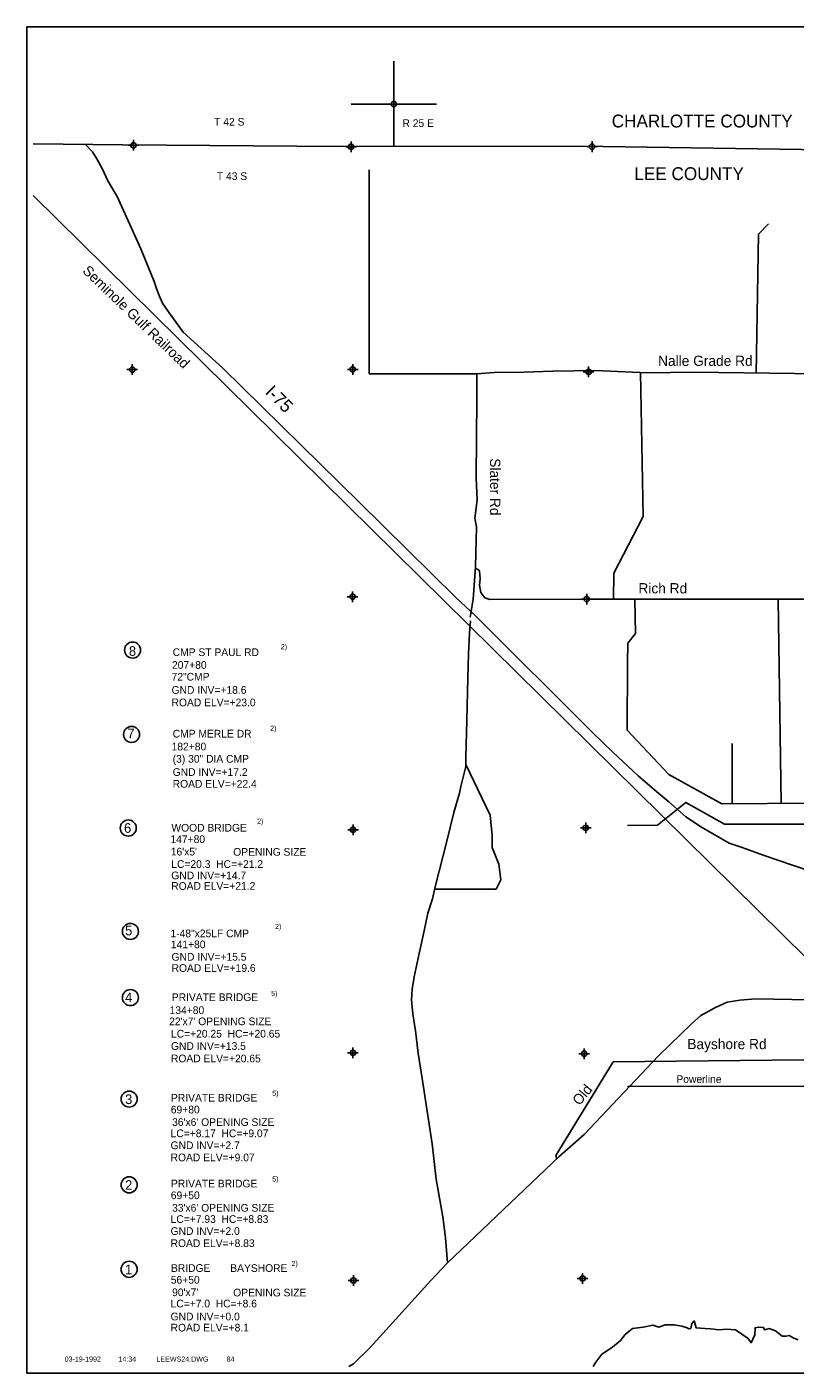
# Model space of a CAD drawing. Extents: x 211778 to 259778, y 857056 to 889051.
# Tile 1 of 2: x 211778 to 229752, y 857551 to 889051. Entities that reach past the tile are written whole.
import ezdxf
from ezdxf.enums import TextEntityAlignment as Align

# ---------------------------------------------------------------- set-up
doc = ezdxf.new("R2010")
doc.units = 0
doc.header["$LTSCALE"] = 800
doc.header["$PDMODE"] = 34
doc.header["$PDSIZE"] = 125
doc.linetypes.add('DIVIDE', pattern=[0])
doc.linetypes.add('PHANTOM', pattern=[0])
doc.layers.get('0').update_dxf_attribs({"linetype": 'CONTINUOUS'})
for name, color, linetype in [('BORDER', 1, 'CONTINUOUS'), ('COUNTY', 15, 'PHANTOM'), ('MAJROADS', 9, 'CONTINUOUS'), ('MINROADS', 8, 'CONTINUOUS'), ('POWERLINES', 11, 'DIVIDE'), ('RR', 13, 'CONTINUOUS'), ('SEC', 2, 'CONTINUOUS'), ('STRUCTTEXT', 7, 'CONTINUOUS'), ('TEXT', 7, 'CONTINUOUS'), ('WATER', 4, 'CONTINUOUS')]:
    doc.layers.add(name, color=color, linetype=linetype)

# ---------------------------------------------------------------- blocks, each defined once
blk = doc.blocks.new('TICK')
at = {"color": 0}
for points in [[(500, 0), (500, 1000)], [(0, 500), (1000, 500)]]:
    blk.add_lwpolyline(points, dxfattribs=at)
blk.add_point((500, 500), dxfattribs=at)
blk = doc.blocks.new('LOGON')
at = {"color": 0}
blk.add_attdef('DATE', text='', height=1, dxfattribs=at).set_placement((-1.87, 1.76), align=Align.RIGHT)
for tag, p in [('TIME', (1.56, 1.76)), ('DRAWING', (8.97, 1.76)), ('OPERATOR', (22.66, 1.76))]:
    blk.add_attdef(tag, p, '', height=1, dxfattribs=at)

msp = doc.modelspace()

# ---------------------------------------------------------------- linework, layer by layer
at = {"layer": 'BORDER', "color": 0}
msp.add_lwpolyline([(211778, 857551), (259778, 857551), (259778, 889051), (211778, 889051)], close=True, dxfattribs=at)
at = {"layer": 'COUNTY', "color": 0}
msp.add_lwpolyline([(259628, 885946), (256329, 886000), (251194, 886003), (245934, 886091), (240641, 886112), (235204, 886133), (229902, 886179), (224751, 886258), (219114, 886255), (214022, 886292), (211928, 886317)], dxfattribs=at)
at = {"layer": 'MAJROADS', "color": 0}
for points in [[(213139, 886311), (213314, 886126), (213413, 885966), (213537, 885739), (213669, 885453), (213893, 885082), (214445, 883855), (214758, 883090), (214807, 882931), (214873, 882763), (214947, 882586), (215104, 882359), (215436, 881912), (216360, 881067), (219554, 877927), (221817, 875698), (222274, 875267), (225019, 872532), (225491, 872077), (226083, 871525), (226521, 871152), (226801, 870917), (227198, 870565), (227566, 870329), (227858, 870152), (228211, 869949), (228517, 869846), (229028, 869663), (229694, 869437), (230225, 869255)], [(222308, 880937), (219788, 880937), (219788, 885707)], [(222152, 875237), (222218, 875658), (222274, 876420), (222298, 877350), (222257, 877552), (222311, 877987), (222290, 878490), (222297, 879462), (222303, 880317), (222308, 880937), (222710, 880967), (223406, 880970), (224084, 880999), (225073, 881008), (226296, 880958), (227377, 880975), (229740, 880940), (230193, 880937)], [(221617, 860129), (221572, 860714), (221508, 861209), (221356, 862090), (221261, 862912), (221029, 864447), (220933, 865034), (220870, 865562), (220806, 865957), (220775, 866284), (220794, 866535), (220838, 866820), (220959, 867372), (221072, 867899), (221159, 868309), (221270, 868651), (221339, 868961), (221607, 869998), (221771, 870667), (221900, 871119), (221935, 871278), (222021, 871621), (222047, 871746), (222049, 871964), (222072, 872819), (222096, 873816), (222108, 874385), (222137, 874863), (222156, 875156)], [(221321, 868878), (222758, 868873), (222868, 869094), (222821, 869456), (222663, 869850), (222663, 870134), (222616, 870607), (222047, 871788)], [(219309, 857701), (219420, 857765), (219809, 858148), (221228, 859721), (221617, 860129), (224233, 862615), (224815, 863130), (226555, 864977), (227332, 865725), (227551, 865917), (227888, 866107), (228165, 866230), (228459, 866278), (228828, 866309), (230956, 866268)]]:
    msp.add_lwpolyline(points, dxfattribs=at)
at = {"layer": 'MINROADS', "color": 0}
for points in [[(229130, 884442), (228893, 884205), (228843, 880940)], [(226134, 880964), (226195, 877595), (225508, 876270), (225504, 875661)], [(238146, 876170), (230158, 876228), (230161, 875658), (224876, 875662), (222610, 875652), (222490, 875688), (222398, 875816), (222369, 875988), (222381, 876135), (222366, 876323), (222325, 876359), (222271, 876379), (222262, 876380)], [(230165, 870886), (228039, 870872), (226801, 871557), (225827, 872594), (225830, 874174), (225841, 874634), (226017, 874860), (226005, 875661)], [(229429, 870881), (229358, 875658)], [(228279, 870881), (228279, 872281)], [(230217, 866282), (230217, 865017), (230166, 864954), (230078, 864890), (229952, 864881), (225498, 864831), (224151, 862646), (224179, 862563)]]:
    msp.add_lwpolyline(points, dxfattribs=at)
at = {"layer": 'POWERLINES', "color": 0}
for points in [[(245948, 867739), (244903, 867731), (244960, 868848), (244618, 868835), (244598, 870240), (238173, 870297), (231969, 870397), (228102, 870392), (227198, 870904), (226531, 870369), (225833, 870368)], [(245886, 864796), (238049, 864876), (236966, 864904), (235670, 864269), (229949, 864268), (225833, 864260)]]:
    msp.add_lwpolyline(points, dxfattribs=at)
at = {"layer": 'RR', "color": 0}
msp.add_lwpolyline([(211928, 885108), (232280, 865032), (233421, 863858), (233610, 863541), (233739, 863199), (233753, 862685), (233791, 862310), (233678, 857701)], dxfattribs=at)
at = {"layer": 'SEC', "color": 0}
for p in [(214271, 886282), (219364, 886246), (225001, 886249), (214243, 881031), (219402, 881036), (224922, 880980), (219398, 875717), (224876, 875662), (219410, 870264), (224855, 870309), (219406, 865045), (224817, 865024), (219419, 859718), (224780, 859764)]:
    msp.add_point(p, dxfattribs=at)
at = {"layer": 'STRUCTTEXT', "color": 0}
for centre in [(214251, 874470), (214227, 872495), (214150, 870305), (214199, 867886), (214199, 866337), (214171, 863962), (214171, 861956), (214171, 859979)]:
    msp.add_circle(centre, 188, dxfattribs=at)
at = {"layer": 'WATER', "color": 0}
msp.add_lwpolyline([(225031, 857701), (225094, 857806), (225230, 857990), (225482, 858156), (225667, 858314), (225777, 858455), (225945, 858596), (226197, 858628), (226423, 858669), (226565, 858626), (226716, 858683), (226917, 858682), (227101, 858647), (227227, 858613), (227268, 858588), (227310, 858596), (227336, 858713), (227395, 858771), (227436, 858612), (227637, 858594), (227771, 858584), (227980, 858566), (228148, 858582), (228357, 858564), (228657, 858361), (228723, 858260), (228808, 858444), (228818, 858611), (228893, 858627), (229011, 858618), (229035, 858559), (229144, 858592), (229295, 858541), (229453, 858414), (229545, 858414), (229612, 858430), (229721, 858370), (229821, 858328)], dxfattribs=at)

# ---------------------------------------------------------------- block references
at = {"color": 0, "xscale": 2, "yscale": 2, "zscale": 2}
msp.add_blockref('TICK', (219364, 886246), dxfattribs=at)
at = {"layer": 'TEXT', "color": 0, "xscale": 120, "yscale": 120, "zscale": 120}
msp.add_blockref('LOGON', (213733, 857607), dxfattribs=at).add_auto_attribs({'DATE': '03-19-1992', 'TIME': '14:34', 'OPERATOR': '84', 'DRAWING': 'LEEWS24.DWG'})

# ---------------------------------------------------------------- texts
at = {"layer": 'MAJROADS', "color": 0}
msp.add_text('Nalle Grade Rd', height=240, dxfattribs=at).set_placement((226547, 881119))
for s, height, rotation, p in [('I-75', 300, 315, (217333, 880486)), ('Slater Rd', 240, 270, (222616, 878957))]:
    msp.add_text(s, height=height, rotation=rotation, dxfattribs=at).set_placement(p)
at = {"layer": 'MINROADS', "color": 0}
for s, p in [('Rich Rd', (226087, 875795)), ('Bayshore Rd', (227231, 865131))]:
    msp.add_text(s, height=240, dxfattribs=at).set_placement(p)
msp.add_text('Old', height=240, rotation=50, dxfattribs=at).set_placement((224704, 863796))
at = {"layer": 'POWERLINES', "color": 0}
msp.add_text('Powerline', height=180, dxfattribs=at).set_placement((226975, 864339))
at = {"layer": 'RR', "color": 0}
msp.add_text('Seminole Gulf Railroad', height=240, rotation=316.1802, dxfattribs=at).set_placement((213062, 883322))
at = {"layer": 'STRUCTTEXT', "color": 0}
for s, height, p in [('8', 225, (214165, 874334)), ('CMP ST PAUL RD', 180, (215189, 874330)), ('2)', 120, (217718, 874488)), ('207+80', 180, (215173, 874031)), ('72"CMP', 180, (215163, 873755)), ('GND INV=+18.6', 180, (215163, 873446)), ('ROAD ELV=+23.0', 180, (215163, 873154)), ('7', 225, (214128, 872403)), ('CMP MERLE DR', 180, (215189, 872423)), ('2)', 120, (217471, 872579)), ('182+80', 180, (215164, 872122)), ('(3) 30" DIA CMP', 180, (215189, 871835)), ('GND INV=+17.2', 180, (215189, 871525)), ('ROAD ELV=+22.4', 180, (215189, 871249)), ('6', 225, (214052, 870194)), ('WOOD BRIDGE ', 180, (215159, 870221)), ('2)', 120, (217165, 870406)), ('147+80', 180, (215137, 869954)), ("16'x5'", 180, (215144, 869663)), ('OPENING SIZE', 180, (216606, 869657)), ('LC=20.3  HC=+21.2', 180, (215156, 869372)), ('GND INV=+14.7', 180, (215156, 869106)), ('ROAD ELV=+21.2', 180, (215156, 868859)), ('5', 225, (214076, 867796)), ('1-48"x25LF CMP', 180, (215137, 867749)), ('2)', 120, (217584, 867943)), ('141+80', 180, (215147, 867492)), ('GND INV=+15.5', 180, (215163, 867201)), ('ROAD ELV=+19.6', 180, (215163, 866939)), ('4', 225, (214076, 866231)), ('PRIVATE BRIDGE', 180, (215169, 866257)), ('5)', 120, (217494, 866374)), ('134+80', 180, (215117, 865953)), ("22'x7' OPENING SIZE", 180, (215106, 865691)), ('LC=+20.25  HC=+20.65', 180, (215149, 865402)), ('GND INV=+13.5', 180, (215149, 865114)), ('ROAD ELV=+20.65', 180, (215149, 864823)), ('3', 225, (214076, 863846)), ('PRIVATE BRIDGE', 180, (215149, 863902)), ('5)', 120, (217519, 864039)), ('69+80', 180, (215145, 863627)), ("36'x6' OPENING SIZE", 180, (215175, 863334)), ('LC=+8.17  HC=+9.07', 180, (215140, 863071)), ('GND INV=+2.7', 180, (215140, 862791)), ('ROAD ELV=+9.07', 180, (215140, 862507)), ('5)', 120, (217519, 862033)), ('2', 225, (214076, 861839)), ('PRIVATE BRIDGE', 180, (215149, 861896)), ('69+50', 180, (215145, 861621)), ('LC=+7.93  HC=+8.83', 180, (215140, 861065)), ("33'x6' OPENING SIZE", 180, (215175, 861328)), ('GND INV=+2.0', 180, (215140, 860784)), ('ROAD ELV=+8.83', 180, (215140, 860500)), ('1', 225, (214076, 859863)), ('BRIDGE', 180, (215149, 859919)), ('BAYSHORE', 180, (216536, 859918)), ('2)', 120, (217969, 860056)), ('56+50', 180, (215145, 859644)), ("90'x7'", 180, (215175, 859351)), ('OPENING SIZE', 180, (216606, 859345)), ('LC=+7.0  HC=+8.6', 180, (215140, 859088)), ('GND INV=+0.0', 180, (215140, 858785)), ('ROAD ELV=+8.1', 180, (215140, 858524))]:
    msp.add_text(s, height=height, dxfattribs=at).set_placement(p)
at = {"layer": 'TEXT', "color": 0}
for s, height, p in [('T 42 S', 180, (216159, 886741)), ('R 25 E', 180, (220566, 886709)), ('CHARLOTTE COUNTY', 300, (225462, 886699)), ('T 43 S', 180, (216223, 885470)), ('LEE COUNTY', 300, (225991, 885467))]:
    msp.add_text(s, height=height, dxfattribs=at).set_placement(p)

doc.saveas('drawing.dxf')
